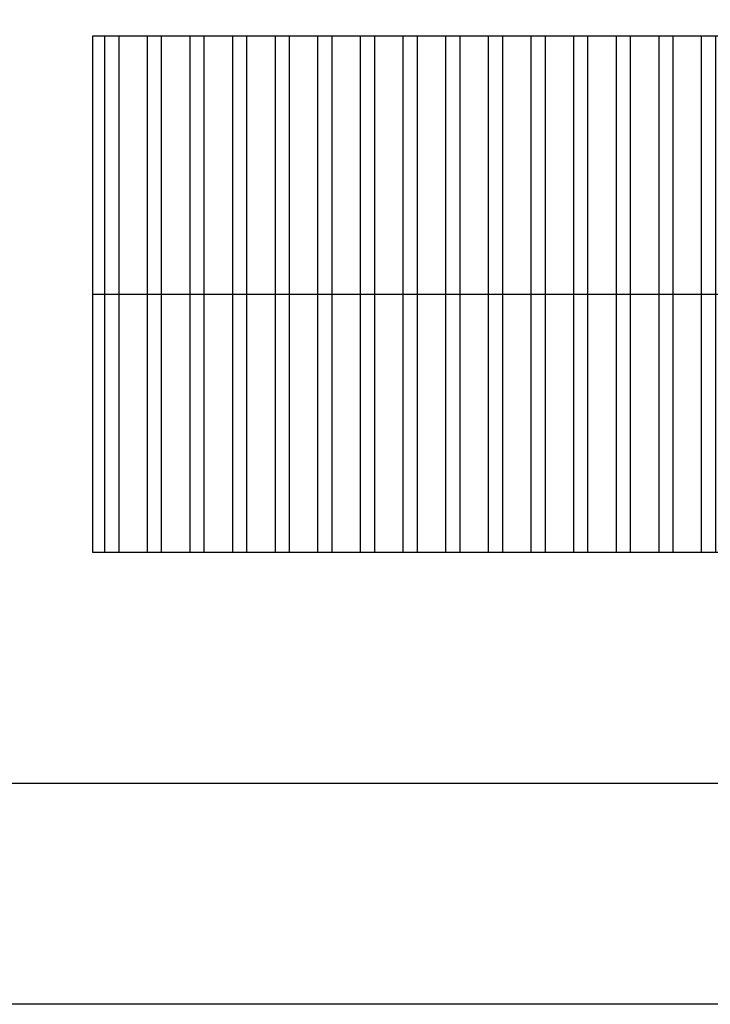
# Model space of a CAD drawing. Header units: millimetres. Extents: x 2161 to 2648, y 395 to 538.
# Tile 5 of 30: x 2279 to 2304, y 395 to 430. Entities that reach past the tile are written whole.
import ezdxf

# ---------------------------------------------------------------- set-up
doc = ezdxf.new("R2010")
doc.units = ezdxf.units.MM
doc.linetypes.add('ACAD_ISO04W100', pattern=[30, 24, -3, 0, -3])
doc.layers.add('Cotas', color=3, linetype='Continuous')
doc.layers.add('PAREDE', color=6, linetype='Continuous')

msp = doc.modelspace()

# ---------------------------------------------------------------- hatches: boundary and pattern name
at = {"layer": 'PAREDE', "linetype": 'ACAD_ISO04W100'}
h = msp.add_hatch(dxfattribs=at)
h.set_pattern_fill('ANSI32', color=1, scale=0.1622, angle=45)
h.paths.add_polyline_path([(2359.41285, 512.16689), (2308.69982, 512.16689), (2308.69982, 506.89424), (2359.41285, 506.89424)])
h.paths.add_polyline_path([(2359.41285, 517.43954), (2308.69982, 517.43954), (2308.69982, 512.16689), (2359.41285, 512.16689)])
h.paths.add_polyline_path([(2320.71659, 420.51078), (2281.46329, 420.51078), (2281.46329, 411.14419), (2320.71659, 411.14419)])
h.paths.add_polyline_path([(2320.71659, 429.87736), (2281.46329, 429.87736), (2281.46329, 420.51078), (2320.71659, 420.51078)])
h.paths.add_polyline_path([(2278.77415, 429.83647), (2270.28716, 429.83647), (2270.28716, 409.76005), (2278.77415, 409.76005)])
h.paths.add_polyline_path([(2270.28716, 429.83647), (2261.80017, 429.83647), (2261.80017, 409.76005), (2270.28716, 409.76005)])

# ---------------------------------------------------------------- linework, layer by layer
at = {"layer": 'Cotas', "color": 0}
msp.add_line((2281.46329, 420.51078), (2320.71659, 420.51078), dxfattribs=at)
at = {"layer": 'Cotas'}
msp.add_line((2429.14994, 394.77527), (2161.18328, 394.77527), dxfattribs=at)
msp.add_lwpolyline([(2258.74555, 519.73852), (2421.14994, 519.73852), (2421.14994, 402.77527), (2258.74555, 402.77527)], close=True, dxfattribs=at)
at = {"layer": 'Cotas', "color": 0}
msp.add_lwpolyline([(2281.46329, 429.87736), (2320.71659, 429.87736), (2320.71659, 411.14419), (2281.46329, 411.14419)], close=True, dxfattribs=at)

doc.saveas('drawing.dxf')
